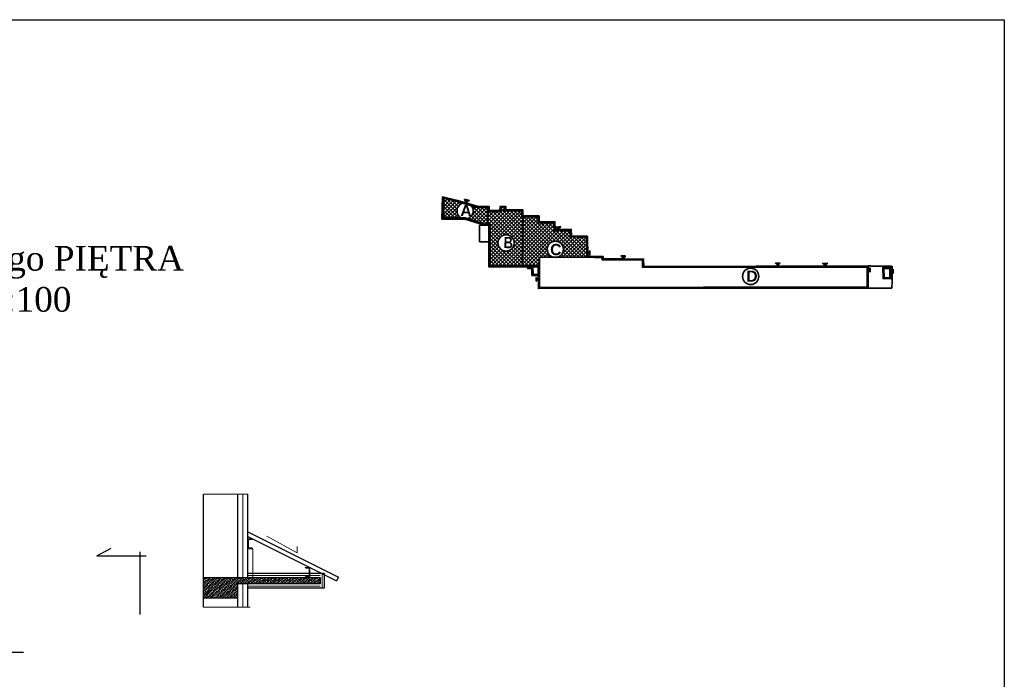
# Model space of a CAD drawing. Header units: millimetres. Extents: x -26513 to 76799, y 0 to 112149.
# Tile 28 of 98: x 2229 to 4627, y 94636 to 96243. Entities that reach past the tile are written whole.
import ezdxf

# ---------------------------------------------------------------- set-up
doc = ezdxf.new("R2010")
doc.units = ezdxf.units.MM
doc.header["$LTSCALE"] = 2
doc.linetypes.add('DASHED', pattern=[0.75, 0.5, -0.25])
for name, color, linetype, lineweight in [('!budynki proj.', 1, 'Continuous', 35), ('Awycinka drzew', 3, 'Continuous', 25), ('hacz  do wyłaczenia', 161, 'Continuous', 5), ('ocieplenie', 5, 'BATTING', 5), ('stolarka', 6, 'Continuous', 9), ('widok', 3, 'Continuous', 13)]:
    doc.layers.add(name, color=color, linetype=linetype, lineweight=lineweight)
doc.layers.add('istn.śiany', color=2, linetype='Continuous')
doc.layers.add('nazwy pomieszczeń', color=7, linetype='Continuous')
doc.linetypes.add('BATTING', pattern='A,0.0001,-0.1,[134,ltypeshp.shx,S=0.1,R=0,X=-0.1,Y=0],-0.2,[134,ltypeshp.shx,S=0.1,R=180,X=0.1,Y=0],-0.1', length=0.4001)

msp = doc.modelspace()

# ---------------------------------------------------------------- hatches: boundary and pattern name
at = {"layer": '!budynki proj.'}
h = msp.add_hatch(color=256, dxfattribs=at)
edge = h.paths.add_edge_path()
edge.add_line((3495.2, 95622.3), (3495.2, 95619.5))
edge.add_line((3495.2, 95619.5), (3492.5, 95619.5))
edge.add_line((3492.5, 95619.5), (3492.5, 95619.5))
edge.add_line((3492.5, 95619.5), (3492.4, 95622.3))
edge.add_line((3492.4, 95622.3), (3495.2, 95622.3))
h.paths.add_polyline_path([(3259.1, 95811.1), (3295.2, 95802.7), (3346.8, 95787.6), (3372.3, 95788.1), (3372.3, 95778.3), (3398.9, 95778.2), (3399.6, 95787.9), (3413.2, 95788), (3413.2, 95780.1), (3454.4, 95779.9), (3454.6, 95765.4), (3494.4, 95764.8), (3494.6, 95750.2), (3532.8, 95750.6), (3533.5, 95731.5), (3572.6, 95732.4), (3572.9, 95716.4), (3612.2, 95715.3), (3613.1, 95666.9), (3650.7, 95665.7), (3650.7, 95660.9), (3749, 95659.6), (3749.1, 95642), (4295.8, 95642.9), (4295.9, 95589), (3492.5, 95587.8), (3492.5, 95603.3), (3492.5, 95619.5), (3495.2, 95619.5), (3495.2, 95590.5), (3495.2, 95590.5), (4293.2, 95591.7), (4293.1, 95640.1), (3746.3, 95639.3), (3746.3, 95656.9), (3647.9, 95658.2), (3647.9, 95663.1), (3610.4, 95664.2), (3609.5, 95712.6), (3570.2, 95713.8), (3569.9, 95729.6), (3530.9, 95728.8), (3530.2, 95747.9), (3491.9, 95747.4), (3491.7, 95762.1), (3451.9, 95762.7), (3451.7, 95777.2), (3410.4, 95777.4), (3410.5, 95785.2), (3402.1, 95785.2), (3401.5, 95775.4), (3369.5, 95775.6), (3369.6, 95785.4), (3346.5, 95784.9), (3294.5, 95800.1), (3261.7, 95807.7), (3260.3, 95759.8), (3314.5, 95759.9), (3362, 95744.7), (3374.8, 95744.7), (3374.9, 95643.4), (3372.2, 95643.4), (3372.1, 95741.9), (3372, 95741.9), (3361.6, 95742), (3314.1, 95757.1), (3257.5, 95757)])
h.paths.add_polyline_path([(3374.9, 95643.4), (3476.6, 95643.6), (3476.7, 95640.8), (3471.6, 95640.8), (3471.5, 95640.8), (3372.2, 95640.7), (3372.2, 95643.4)])
h.paths.add_polyline_path([(3476.7, 95640.8), (3479.4, 95640.8), (3479.7, 95622.3), (3492.4, 95622.3), (3492.5, 95619.5), (3477, 95619.5), (3476.7, 95637.1), (3476.8, 95637.1), (3476.7, 95637.1)])
h.paths.add_polyline_path([(3476.7, 95640.8), (3479.4, 95640.8), (3479.4, 95643.6), (3476.6, 95643.6)])
for points in [[(3313, 95805.9), (3316, 95798.4), (3324.1, 95802.1)], [(3535.8, 95737.1), (3547.3, 95738.8), (3541.4, 95732.2)], [(3613.4, 95674.7), (3618.1, 95669.3), (3618, 95679.9)], [(3705.1, 95667.9), (3693.5, 95667.3), (3699.8, 95660.2)], [(4069.9, 95649.6), (4081.8, 95649.9), (4075.5, 95643.9)], [(4185.1, 95649.3), (4197.3, 95649.6), (4190.9, 95643.4)], [(3476.7, 95637.1), (3476.7, 95637.1), (3465.7, 95636.8), (3471.6, 95640.8)], [(4301.1, 95638.4), (4300.6, 95628.3), (4295.9, 95634)], [(3487.1, 95614.7), (3487.2, 95605.9), (3492.3, 95610.1)]]:
    msp.add_hatch(color=256, dxfattribs=at).paths.add_polyline_path(points)
h = msp.add_hatch(color=256, dxfattribs=at)
h.paths.add_polyline_path([(4331.5, 95639.6), (4332.1, 95612), (4351.1, 95611.2), (4351.5, 95639.5)])
h.paths.add_polyline_path([(4334.3, 95636.8), (4334.7, 95614.6), (4348.4, 95614.1), (4348.7, 95636.8)], flags=16)
h = msp.add_hatch(color=256, dxfattribs=at)
h.paths.add_polyline_path([(4354.2, 95632.9), (4356.9, 95635.3), (4356.5, 95625.2), (4354.2, 95628.2)])
h.paths.add_polyline_path([(4352, 95630.9), (4354.2, 95628.2), (4354.2, 95632.9)])
at = {"layer": 'hacz  do wyłaczenia'}
h = msp.add_hatch(dxfattribs=at)
h.set_pattern_fill('ANSI33', color=256, style=0)
h.paths.add_polyline_path([(2718.9, 94884.2), (2676.9, 94884.2), (2676.9, 94834.2), (2718.9, 94834.2)])
h.paths.add_polyline_path([(2760.9, 94859.2), (2718.9, 94859.2), (2718.9, 94834.2), (2760.9, 94834.2)])
h.paths.add_polyline_path([(2760.9, 94884.2), (2718.9, 94884.2), (2718.9, 94859.2), (2760.9, 94859.2)])
h.paths.add_polyline_path([(2760.9, 94884.2), (2760.9, 94868.2), (2960.9, 94868.2), (2960.9, 94884.2)])
at = {"layer": 'stolarka'}
h = msp.add_hatch(dxfattribs=at)
h.set_pattern_fill('ANSI37', color=256, scale=2, style=0)
h.set_pattern_definition([(45, (-92.668, -99.158), (-4.49012806, 4.49012806), []), (135, (-92.668, -99.158), (-4.49012806, -4.49012806), [])])
h.paths.add_polyline_path([(3453.4, 95643.5), (3454.6, 95762.7), (3491.7, 95762.1), (3491.9, 95747.4), (3530.2, 95747.9), (3530.9, 95728.8), (3569.9, 95729.6), (3570.2, 95713.8), (3609.5, 95712.6), (3610.4, 95664.2), (3538.2, 95664.2, 0.349907), (3553.6, 95683.5, 2.076483), (3529.4, 95664.2), (3495.1, 95664.2), (3495.1, 95643.6), (3479.4, 95643.6), (3476.6, 95643.6)])
h.paths.add_polyline_path([(3374.8, 95744.7), (3374.9, 95643.4), (3453.4, 95643.5), (3454.6, 95762.7), (3451.9, 95762.7), (3451.7, 95777.2), (3410.4, 95777.4), (3410.5, 95785.2), (3402.1, 95785.2), (3401.5, 95775.4), (3369.5, 95775.6), (3369.3, 95744.7)])
h.paths.add_polyline_path([(3433.7, 95699, 1), (3394, 95699, 1)], flags=16)
h.paths.add_polyline_path([(3401.5, 95720.7), (3400.8, 95679.7), (3432.4, 95679.2), (3433.1, 95720.1)], flags=8)
h.paths.add_polyline_path([(3260.3, 95759.8), (3261.7, 95807.7), (3294.5, 95800.1), (3308.3, 95796.1, 0.656376), (3304.4, 95759.8)])
h.paths.add_polyline_path([(3320, 95758.1, 0.330069), (3334.1, 95777.1, 0.176753), (3329.4, 95789.9), (3346.5, 95784.9), (3369.6, 95785.4), (3369.5, 95775.6), (3369.3, 95744.7), (3362, 95744.7)])

# ---------------------------------------------------------------- linework, layer by layer
at = {"layer": '!budynki proj.'}
for p, q in [((3369.5, 95775.6), (3369.3, 95742)), ((3454.6, 95765.4), (3453.4, 95643.5)), ((3348.9, 95701.7), (3348.9, 95742.3)), ((3348.9, 95742.3), (3361.6, 95742)), ((3348.9, 95701.7), (3372.1, 95701.7)), ((3476.6, 95643.6), (3477, 95619.5)), ((3479.4, 95643.6), (3479.7, 95622.2)), ((3610.4, 95664.2), (3495.1, 95664.2)), ((3495.1, 95643.6), (3495.1, 95664.2)), ((3371.5, 95640.7), (3492.4, 95640.9)), ((3477, 95619.5), (3495.2, 95619.5)), ((3479.7, 95622.3), (3495.2, 95622.3)), ((3492.4, 95640.9), (3492.5, 95587.8))]:
    msp.add_line(p, q, dxfattribs=at)
at = {"layer": '!budynki proj.', "linetype": 'DASHED'}
for p, q in [((4295.8, 95642.9), (4354.3, 95642.3)), ((4354.3, 95642.3), (4353.8, 95588.5)), ((4295.9, 95589), (4353.8, 95588.5))]:
    msp.add_line(p, q, dxfattribs=at)
at = {"layer": '!budynki proj.'}
for points in [[(3476.7, 95640.8), (3372.2, 95640.7), (3372.1, 95741.9), (3361.6, 95742), (3314.1, 95757.1), (3257.5, 95757), (3259.1, 95811.1), (3295.2, 95802.7), (3346.8, 95787.6), (3372.3, 95788.1), (3372.3, 95778.3), (3398.9, 95778.2), (3399.6, 95787.9), (3413.2, 95788), (3413.2, 95780.1), (3454.4, 95779.9), (3454.6, 95765.4), (3494.4, 95764.8), (3494.6, 95750.2), (3532.8, 95750.6), (3533.5, 95731.5), (3572.6, 95732.4), (3572.9, 95716.4), (3612.2, 95715.3), (3613.1, 95666.9), (3650.7, 95665.7), (3650.7, 95660.9), (3749, 95659.6), (3749.1, 95642), (4295.8, 95642.9)], [(3476.6, 95643.6), (3374.9, 95643.4), (3374.8, 95744.7), (3362, 95744.7), (3314.5, 95759.9), (3260.3, 95759.8), (3261.7, 95807.7), (3294.5, 95800.1), (3346.5, 95784.9), (3369.6, 95785.4), (3369.5, 95775.6), (3401.5, 95775.4), (3402.1, 95785.2), (3410.5, 95785.2), (3410.4, 95777.4), (3451.7, 95777.2), (3451.9, 95762.7), (3491.7, 95762.1), (3491.9, 95747.4), (3530.2, 95747.9), (3530.9, 95728.8), (3569.9, 95729.6), (3570.2, 95713.8), (3609.5, 95712.6), (3610.4, 95664.2), (3647.9, 95663.1), (3647.9, 95658.2), (3746.3, 95656.9), (3746.3, 95639.3), (4293.1, 95640.1), (4293.2, 95591.7), (3495.2, 95590.5), (3495.2, 95619.5)], [(3313, 95805.9), (3324.1, 95802.1), (3316, 95798.4), (3313, 95805.9)], [(3372, 95744.7), (3372.2, 95643.4), (3495.1, 95643.6), (3495.2, 95590.5)], [(3372.1, 95741.9), (3372.2, 95640.7), (3492.4, 95640.9)], [(3547.3, 95738.8), (3535.8, 95737.1), (3541.4, 95732.2), (3547.3, 95738.8)], [(3618, 95680.2), (3618.1, 95669.3), (3613.4, 95674.7), (3618.1, 95680)], [(3705.1, 95667.9), (3693.5, 95667.3), (3699.8, 95660.2), (3705.1, 95667.9)], [(4295.8, 95642.9), (4295.9, 95589), (3492.5, 95587.8), (3492.5, 95619.5)], [(4081.8, 95649.9), (4069.9, 95649.6), (4075.5, 95643.9), (4081.8, 95649.9)], [(4197.3, 95649.6), (4185.1, 95649.3), (4190.9, 95643.4), (4197.3, 95649.6)], [(3471.5, 95640.9), (3476.8, 95637.1), (3465.7, 95636.8), (3471.8, 95640.9)], [(4301.1, 95638.4), (4300.6, 95628.3), (4295.9, 95634), (4301.1, 95638.4)], [(4351.5, 95639.5), (4331.5, 95639.6), (4332.1, 95612), (4351.1, 95611.2), (4351.5, 95639.5)], [(4356.9, 95635.3), (4356.5, 95625.2), (4352, 95630.9), (4356.9, 95635.3)], [(3492.3, 95610.1), (3487.1, 95614.7), (3487.2, 95605.9), (3492.3, 95610.1)]]:
    msp.add_lwpolyline(points, dxfattribs=at)
msp.add_lwpolyline([(4348.7, 95636.8), (4334.3, 95636.8), (4334.7, 95614.6), (4348.4, 95614.1)], close=True, dxfattribs=at)
for centre in [(3314.2, 95777.1), (3413.9, 95699), (3533.8, 95683.5), (4009.6, 95617.5)]:
    msp.add_circle(centre, 19.8, dxfattribs=at)
at = {"layer": 'Awycinka drzew'}
for p, q in [((3399.6, 95787.9), (3398.9, 95778.2)), ((3413.2, 95788), (3399.6, 95787.9)), ((3413.2, 95780.1), (3413.2, 95788)), ((3398.9, 95778.2), (3372.3, 95778.3)), ((3454.4, 95779.9), (3413.2, 95780.1)), ((3454.6, 95765.4), (3454.4, 95779.9)), ((3494.4, 95764.8), (3454.6, 95765.4)), ((3494.5, 95750.2), (3494.4, 95764.8)), ((3532.8, 95750.6), (3494.5, 95750.2)), ((3533.5, 95731.5), (3532.8, 95750.6)), ((3572.6, 95732.4), (3533.5, 95731.5)), ((3572.9, 95716.4), (3572.6, 95732.4)), ((3612.2, 95715.3), (3572.9, 95716.4)), ((3613.1, 95666.9), (3612.2, 95715.3)), ((3650.7, 95665.7), (3613.1, 95666.9)), ((3650.7, 95660.9), (3650.7, 95665.7)), ((3749.1, 95642), (4295.8, 95642.9)), ((3492.5, 95587.8), (4295.9, 95589))]:
    msp.add_line(p, q, dxfattribs=at)
msp.add_lwpolyline([(3372.3, 95788.1), (3346.8, 95787.6), (3295.2, 95802.7), (3259.1, 95811.1), (3257.5, 95757), (3314.1, 95757.1), (3361.6, 95742), (3372.1, 95741.9)], dxfattribs=at)
at = {"layer": 'Defpoints'}
msp.add_lwpolyline([(-1958, 96242.8), (4627.4, 96242.8), (4627.4, 92042.8), (-1958, 92042.8)], close=True, dxfattribs=at)
at = {"layer": 'istn.śiany'}
for p, q in [((2676.9, 94812.1), (2676.9, 95086.8)), ((2760.9, 94884.2), (2760.9, 95086.8)), ((2784.9, 94884.2), (2784.9, 95086.8)), ((2784.9, 94995.4), (3005.4, 94885.1)), ((2784.9, 94984.2), (3000.9, 94876.2)), ((2416.9, 94937), (2452, 94955.7)), ((2522.4, 94793.9), (2522.4, 94946.6)), ((2416.9, 94937), (2537.4, 94937)), ((2676.9, 94884.2), (2960.9, 94884.2)), ((2784.9, 94894.2), (2970.9, 94894.2)), ((2960.9, 94884.2), (2960.9, 94868.2)), ((2970.9, 94894.2), (2970.9, 94858.2)), ((3005.4, 94885.1), (3000.9, 94876.2)), ((2960.9, 94868.2), (2760.9, 94868.2)), ((2760.9, 94812.1), (2760.9, 94868.2)), ((2784.9, 94812.1), (2784.9, 94868.5)), ((2970.9, 94858.2), (2784.9, 94858.2)), ((2676.9, 94834.2), (2760.9, 94834.2)), ((2118.1, 94702.2), (2238.6, 94702.2))]:
    msp.add_line(p, q, dxfattribs=at)
at = {"layer": 'ocieplenie'}
for p, q in [((2772.9, 94884.2), (2772.9, 95086.8)), ((2784.9, 94889.2), (2960.9, 94889.2)), ((2965.9, 94894.2), (2965.9, 94858.2)), ((2772.9, 94812.1), (2772.9, 94868.2)), ((2960.9, 94863.2), (2784.9, 94863.2))]:
    msp.add_line(p, q, dxfattribs=at)
at = {"layer": 'widok'}
for p, q in [((2676.9, 95086.8), (2784.9, 95086.8)), ((2796.9, 94978.2), (2784.9, 94978.2)), ((2784.9, 94978.2), (2784.9, 94954.2)), ((2786.9, 94974.2), (2786.9, 94958.2)), ((2794.9, 94976.2), (2788.9, 94976.2)), ((2831.2, 94984.6), (2904.8, 94944.5)), ((2784.9, 94954.2), (2796.9, 94954.2)), ((2788.9, 94956.2), (2794.9, 94956.2)), ((2796.9, 94954.2), (2796.9, 94884.2)), ((2904.8, 94944.5), (2904.8, 94959.8)), ((2924.2, 94908.6), (2936.2, 94908.6)), ((2926.2, 94906.6), (2932.2, 94906.6)), ((2934.2, 94904.6), (2934.2, 94888.6)), ((2936.2, 94908.6), (2936.2, 94884.6)), ((2936.2, 94884.6), (2924.2, 94884.6)), ((2932.2, 94886.6), (2926.2, 94886.6)), ((2790.9, 94812.1), (2676.9, 94812.1))]:
    msp.add_line(p, q, dxfattribs=at)
for centre, start, end in [((2788.9, 94974.2), 90, 180), ((2794.9, 94978.2), 270, 0), ((2788.9, 94958.2), 180, 270), ((2794.9, 94954.2), 0, 90), ((2926.2, 94908.6), 180, 270), ((2932.2, 94904.6), 0, 90), ((2926.2, 94884.6), 90, 180), ((2932.2, 94888.6), 270, 0)]:
    msp.add_arc(centre, 2, start, end, dxfattribs=at)

# ---------------------------------------------------------------- texts
at = {"layer": '!budynki proj.', "char_height": 27.3, "width": 96.038, "attachment_point": 1, "rotation": 359.0138}
for s, insert in [('{\\f@Arial Unicode MS|b1|i0|c238|p2;A}', (3302.8, 95791.8)), ('{\\fTechnic|b1|i0|c2|p2;B}', (3408.2, 95713.7)), ('{\\f@Arial Unicode MS|b1|i0|c238|p2;C}', (3521.5, 95696.8)), ('{\\f@Arial Unicode MS|b1|i0|c238|p2;D}', (3999.2, 95631.9))]:
    msp.add_mtext(s, dxfattribs=dict(at, insert=insert))
at = {"layer": 'nazwy pomieszczeń', "insert": (1824, 95691.6), "char_height": 60, "width": 1473.416, "attachment_point": 1}
msp.add_mtext('{\\fTimes New Roman|b0|i0|c238|p18;RZUT 1-ego PIĘTRA\\PSKALA 1:100}', dxfattribs=at)

doc.saveas('drawing.dxf')
